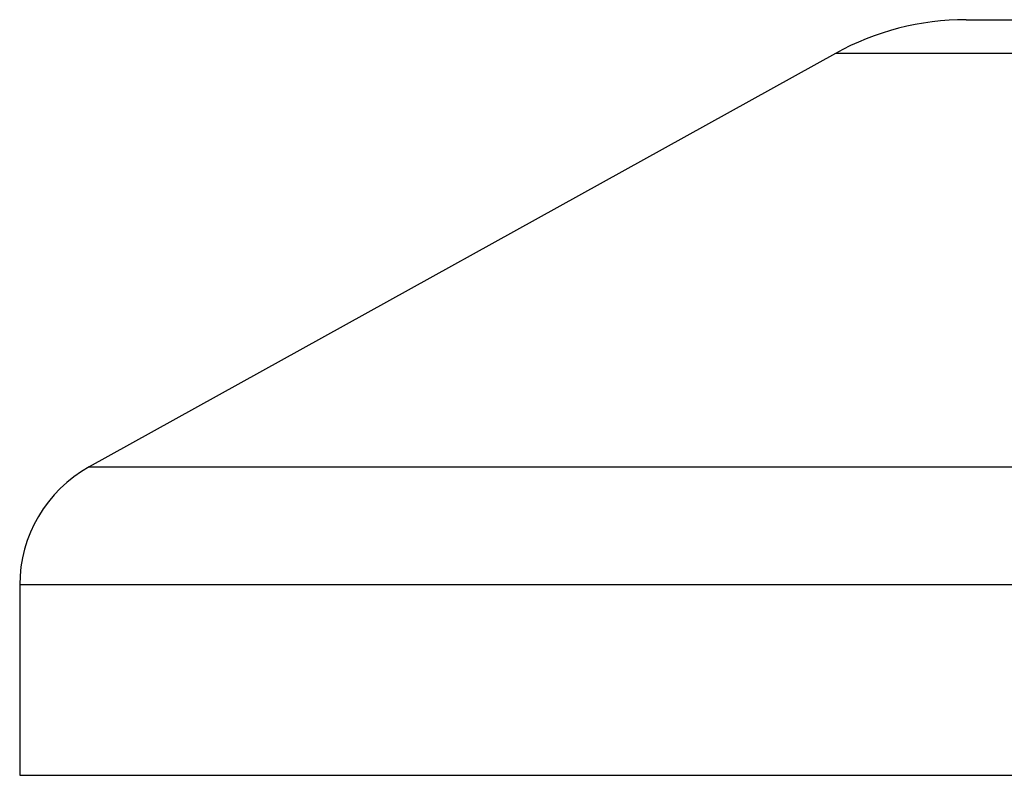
# Model space of a CAD drawing. Header units: millimetres. Extents: x 0 to 420, y 0 to 299.
# Tile 24 of 72: x 162.39 to 168.04, y 141.77 to 146.1. Entities that reach past the tile are written whole.
import ezdxf

# ---------------------------------------------------------------- set-up
doc = ezdxf.new("R2010")
doc.units = ezdxf.units.MM

msp = doc.modelspace()

# ---------------------------------------------------------------- linework, layer by layer
at = {"color": 7, "linetype": 'Continuous', "lineweight": 25}
for p, q in [((167.8164, 146.1004), (172.4339, 146.1004)), ((167.0665, 145.9066), (162.7848, 143.5352)), ((173.1838, 145.9066), (167.0665, 145.9066)), ((162.7848, 143.5352), (169.0694, 143.5352)), ((162.3859, 142.8581), (162.3859, 141.7664)), ((170.7962, 142.8581), (162.3859, 142.8581)), ((162.3859, 141.7664), (177.8644, 141.7664))]:
    msp.add_line(p, q, dxfattribs=at)
for centre, radius, start, end in [((167.8164, 144.5525), 1.5479, 90, 118.9797), ((163.1598, 142.8581), 0.7739, 118.9797, 180)]:
    msp.add_arc(centre, radius, start, end, dxfattribs=at)

doc.saveas('drawing.dxf')
